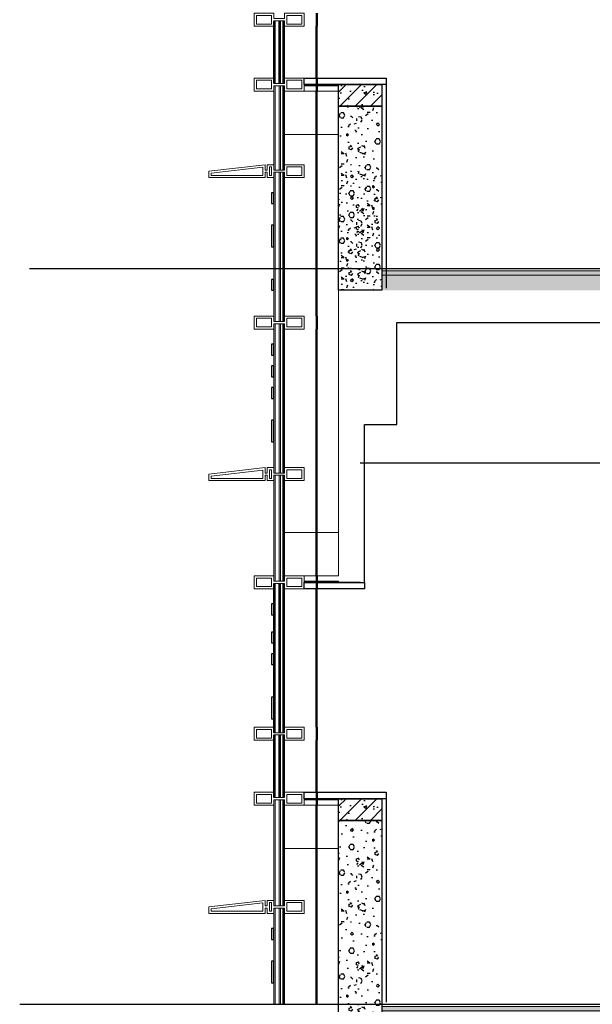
# Model space of a CAD drawing. Extents: x 1147314 to 1218578, y -272074 to -241968.
# Tile 19 of 47: x 1166628 to 1169277, y -252716 to -248166. Entities that reach past the tile are written whole.
import ezdxf

# ---------------------------------------------------------------- set-up
doc = ezdxf.new("R2010")
doc.units = 0
doc.header["$LTSCALE"] = 1000
doc.header["$MEASUREMENT"] = 0
doc.linetypes.add('230303生产综合楼-平面图_t8$0$DOTE', pattern=[2.42, 2, -0.2, 0.02, -0.2])
for name, color, linetype in [('A-DOOR-FIRE', 4, 'Continuous'), ('A-SECT-SURF', 6, 'Continuous'), ('A-看线', 115, 'Continuous'), ('DIM_SYMB', 3, 'Continuous'), ('DOTE', 1, 'Continuous'), ('LY_MC_section A', 140, 'Continuous'), ('PUB_HATCH', 8, 'Continuous'), ('SURFACE', 6, 'Continuous'), ('WALL', 255, 'Continuous'), ('墙身抹灰', 6, 'Continuous')]:
    doc.layers.add(name, color=color, linetype=linetype)
for name, color, linetype, lineweight in [('A-WALL-INSL', 241, 'Continuous', 0), ('WALL-CURT-GLAZ', 120, 'Continuous', 0), ('WALL-CURT-METL', 211, 'Continuous', 0), ('墙身分层线', 253, 'Continuous', 18)]:
    doc.layers.add(name, color=color, linetype=linetype, lineweight=lineweight)

# ---------------------------------------------------------------- blocks, each defined once
blk = doc.blocks.new('A$C37e4a2ef')
at = {"layer": 'A-看线'}
for points in [[(196, -60), (196, 0)], [(200, -60), (200, 0)]]:
    blk.add_lwpolyline(points, dxfattribs=at)
at = {"layer": 'WALL-CURT-METL'}
for points in [[(140, -60), (50, -60), (50, -35), (0, -35), (0, -60), (-30, -60), (-30, -35), (-40, -35), (-40, -60), (-300, -60), (-300, -30), (-40, 0), (-40, -25), (-30, -25), (-30, 0), (0, 0), (0, -25), (50, -25), (50, 0), (140, 0)], [(-50, -50), (-50, -11.2), (-290, -38.9), (-290, -50)], [(-20, -10), (-10, -10), (-10, -50), (-20, -50)], [(130, -25), (130, -10), (60, -10), (60, -50), (130, -50)]]:
    blk.add_lwpolyline(points, close=True, dxfattribs=at)
blk = doc.blocks.new('A$C42b86bd6')
at = {"layer": 'A-看线'}
for points in [[(286, 0), (286, -60)], [(290, 0), (290, -60)]]:
    blk.add_lwpolyline(points, dxfattribs=at)
at = {"layer": 'WALL-CURT-METL'}
for points in [[(230, -60), (230, 0), (140, 0), (140, -25), (90, -25), (90, 0), (0, 0), (0, -60), (90, -60), (90, -35), (140, -35), (140, -60)], [(80, -25), (80, -10), (10, -10), (10, -50), (80, -50)], [(220, -50), (220, -10), (150, -10), (150, -35), (150, -50)]]:
    blk.add_lwpolyline(points, close=True, dxfattribs=at)
blk = doc.blocks.new('A$C827e71c0')
at = {"layer": 'A-DOOR-FIRE'}
blk.add_blockref('A$C42b86bd6', (-90, 0), dxfattribs=at)
blk = doc.blocks.new('A$C38d1714a')
at = {"layer": 'A-WALL-INSL'}
blk.add_lwpolyline([(0, 0), (250, 0), (250, -200), (0, -200)], close=True, dxfattribs=at)
blk = doc.blocks.new('A$Cb5ae1680')
at = {"layer": 'A-看线'}
for points in [[(44, 0), (44, 690)], [(50, 0), (50, 690)], [(196, 25), (196, 665)], [(200, 25), (200, 665)]]:
    blk.add_lwpolyline(points, dxfattribs=at)
at = {"layer": 'LY_MC_section A'}
for points in [[(0, 0), (0, 690)], [(6, 0), (6, 690)], [(25, 0), (25, 690)], [(31, 0), (31, 690)]]:
    blk.add_lwpolyline(points, dxfattribs=at)
blk = doc.blocks.new('A$C071d96ed')
at = {"layer": 'A-看线'}
for points in [[(44, -690), (44, 0)], [(50, -690), (50, 0)], [(196, -665), (196, -25)], [(200, -665), (200, -25)]]:
    blk.add_lwpolyline(points, dxfattribs=at)
at = {"layer": 'WALL-CURT-GLAZ'}
for p, q in [((0, -690), (0, 0)), ((6, -690), (6, 0)), ((25, -690), (25, 0)), ((31, -690), (31, 0))]:
    blk.add_line(p, q, dxfattribs=at)
blk = doc.blocks.new('A$Ced730f99')
at = {"layer": 'PUB_HATCH'}
h = blk.add_hatch(dxfattribs=at)
h.set_pattern_fill('加气混凝土', color=256, scale=10, style=0)
h.set_pattern_definition([(0, (-1155155.12, 220605.91), (60, 120), [0, -120]), (0, (-1155225.32, 220589.71), (60, 120), [0, -120]), (0, (-1155186.32, 220588.51), (60, 120), [0, -120]), (0, (-1155143.72, 220623.91), (60, 120), [0, -120]), (0, (-1155193.52, 220582.51), (60, 120), [0, -120]), (0, (-1155131.72, 220699.51), (60, 120), [0, -120]), (0, (-1155168.32, 220689.91), (60, 120), [0, -120]), (0, (-1155149.12, 220674.91), (60, 120), [0, -120]), (0, (-1155246.92, 220672.51), (60, 120), [0, -120]), (0, (-1155188.12, 220667.11), (60, 120), [0, -120]), (0, (-1155210.92, 220636.51), (60, 120), [0, -120]), (0, (-1155209.72, 220591.51), (60, 120), [0, -120]), (0, (-1155164.72, 220586.71), (60, 120), [0, -120]), (0, (-1155131.72, 220639.51), (60, 120), [0, -120]), (0, (-1155243.92, 220620.91), (60, 120), [0, -120]), (0, (-1155233.72, 220641.31), (60, 120), [0, -120]), (0, (-1155186.92, 220632.91), (60, 120), [0, -120]), (0, (-1155203.72, 220615.51), (60, 120), [0, -120]), (0, (-1155213.32, 220655.11), (60, 120), [0, -120]), (0, (-1155198.32, 220700.11), (60, 120), [0, -120]), (0, (-1155239.12, 220595.71), (60, 120), [0, -120]), (0, (-1155173.12, 220675.51), (60, 120), [0, -120]), (0, (-1155228.92, 220677.31), (60, 120), [0, -120]), (0, (-1155238.52, 220692.91), (60, 120), [0, -120]), (130.601294, (-1155139.0886, 220661.9406), (-299.999996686, 360.000001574), [5.268311, -2207.4222]), (18.4349488, (-1155147.66, 220664.226), (299.9999989, 119.9999991), [5.421048, -753.52558]), (90, (-1155147.66, 220659.083), (60, 120), [5.142857, -234.85713]), (161.565051, (-1155142.517, 220657.37), (-300.0000015, 119.99999105), [5.421048, -753.52558]), (53.1301023, (-1155142.517, 220657.37), (60.0000001, 119.99999994), [5.714286, -594.2857]), (135, (-1155137.946, 220596.226), (-60.0000073, 119.9999919), [4.848732, -334.56252]), (45, (-1155144.803, 220596.226), (59.9999996, 119.9999995), [4.848732, -334.56252]), (135, (-1155141.374, 220592.798), (-60.0000073, 119.9999919), [4.848732, -334.56252]), (45, (-1155141.374, 220592.798), (59.9999996, 119.9999995), [4.848732, -334.56252]), (116.565051, (-1155195.66, 220676.8), (-1e-05, 239.999993), [6.388765, -127.7753]), (180, (-1155198.52, 220682.51), (-60, 120), [6.857143, -113.14285]), (63.434949, (-1155208.23, 220676.8), (5e-07, 239.999999), [6.388765, -127.7753]), (116.565051, (-1155205.37, 220671.08), (-1e-05, 239.999993), [6.388765, -127.7753]), (0, (-1155205.37, 220671.08), (60, 120), [6.857143, -113.14285]), (63.434949, (-1155198.52, 220671.08), (5e-07, 239.999999), [6.388765, -127.7753]), (107.102728, (-1155150.517, 220636.2263), (-179.999993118, 600.000000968), [7.772269, -3256.5805]), (143.972626, (-1155152.803, 220643.655), (-1139.99998555, 839.99999905), [7.772269, -1624.404]), (180, (-1155159.09, 220648.23), (-60, 120), [7.428571, -112.57142]), (36.0273733, (-1155172.803, 220643.655), (1139.999991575, 839.999990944), [7.772269, -1624.404]), (71.5650511, (-1155175.089, 220636.798), (180.00000092, 599.99999897), [7.228063, -751.71856]), (107.102728, (-1155172.803, 220629.369), (-179.999993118, 600.000000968), [7.772269, -3256.5805]), (143.972626, (-1155166.517, 220624.798), (-1139.99998555, 839.99999905), [7.772269, -1624.404]), (0, (-1155166.52, 220624.8), (60, 120), [7.428571, -112.57142]), (36.0273733, (-1155159.089, 220624.798), (1139.999991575, 839.999990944), [7.772269, -1624.404]), (71.5650511, (-1155152.803, 220629.37), (180.00000092, 599.99999897), [7.228063, -751.71856]), (150.255118, (-1155149.374, 220692.226), (-180.00000043, 119.99999851), [4.607004, -962.86392]), (90, (-1155153.374, 220689.94), (60, 120), [4.571429, -235.42855]), (29.7448813, (-1155153.374, 220689.94), (180.0000001, 119.99999944), [4.607004, -962.86392]), (116.565051, (-1155177.37, 220607.08), (-1e-05, 239.999993), [6.388765, -127.7753]), (168.690067, (-1155180.231, 220612.798), (-540.0000004, 119.99999699), [5.827451, -1217.9371]), (41.1859251, (-1155190.517, 220609.9406), (1499.999990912, 1319.999988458), [6.074369, -2545.1604]), (90, (-1155190.52, 220604.226), (60, 120), [5.714286, -234.2857]), (138.814074, (-1155185.9457, 220600.2263), (-1499.999973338, 1320.000008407), [6.074369, -2545.1604]), (16.6992442, (-1155185.946, 220600.2263), (1979.999985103, 599.999993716), [5.96589, -2499.7075]), (60.9453959, (-1155180.2314, 220601.9406), (59.99999984, 119.999998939), [5.883217, -2465.0679]), (109.983106, (-1155227.66, 220657.369), (-300.00000113, 839.999997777), [6.6884, -2802.4395]), (155.556045, (-1155229.9457, 220663.655), (-780.000002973, 359.99999252), [6.904597, -2893.0263]), (24.4439547, (-1155242.517, 220663.655), (780.00000039, 359.999998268), [6.904597, -2893.0263]), (70.0168934, (-1155244.803, 220657.369), (300.000000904, 839.999997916), [6.6884, -2802.4395]), (109.983106, (-1155242.517, 220651.0835), (-300.00000113, 839.999997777), [6.6884, -2802.4395]), (160.016893, (-1155236.231, 220648.798), (-300.00000018, 119.99999453), [6.6884, -1397.8755]), (19.9831065, (-1155236.231, 220648.798), (299.99999835, 119.99999981), [6.6884, -1397.8755]), (70.0168934, (-1155229.9457, 220651.0835), (300.000000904, 839.999997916), [6.6884, -2802.4395]), (122.005383, (-1155183.089, 220646.512), (-60.00000805, 119.99999387), [5.390846, -1126.6868]), (18.4349488, (-1155191.089, 220649.37), (299.9999989, 119.9999991), [5.421048, -753.52558]), (90, (-1155191.09, 220644.226), (60, 120), [5.142857, -234.85713]), (161.565051, (-1155185.946, 220642.512), (-300.0000015, 119.99999105), [5.421048, -753.52558]), (54.4623222, (-1155185.946, 220642.512), (419.99999939, 599.9999991), [4.915614, -2059.6423]), (116.565051, (-1155217.95, 220617.37), (-1e-05, 239.999993), [6.388765, -127.7753]), (180, (-1155220.8, 220623.08), (-60, 120), [6.285714, -113.71428]), (59.0362434, (-1155230.517, 220617.369), (60.000000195, 119.99999942), [6.663946, -1392.7644]), (120.963756, (-1155227.089, 220611.655), (-60.0000082, 119.99999449), [6.663946, -1392.7644]), (0, (-1155227.09, 220611.65), (60, 120), [6.285714, -113.71428]), (63.434949, (-1155220.8, 220611.65), (5e-07, 239.999999), [6.388765, -127.7753])])
h.paths.add_polyline_path([(-3622.7, 70), (-3622.7, 0), (-1172.7, 0), (-1172.7, 70)])
at = {"layer": '墙身分层线'}
h = blk.add_hatch(dxfattribs=at)
h.set_pattern_fill('混凝土', color=256, scale=10)
h.set_pattern_definition([(50, (-1155190.52, 220642.51), (71.7260183, -6.2752135), [7.5, -82.5]), (355, (-1155190.52, 220642.51), (-13.8751334, 75.2192134), [6, -66]), (100.4514, (-1155184.54, 220641.99), (57.850938, 68.9439542), [6.374019, -70.114211]), (46.1842, (-1155190.52, 220662.51), (106.724105, -16.5519014), [11.25, -123.75]), (96.6356, (-1155181.62, 220661.13), (93.466271, 97.411787), [9.561029, -105.1713]), (351.1842, (-1155190.52, 220662.51), (93.466195, 97.41186), [9, -99]), (21, (-1155180.52, 220657.51), (59.6907052, -40.261889), [7.5, -82.5]), (326, (-1155180.52, 220657.51), (24.331533, 72.5150045), [6, -66]), (71.4514, (-1155175.54, 220654.16), (84.022263, 32.2530497), [6.374019, -70.114211]), (37.5, (-1155190.517, 220642.512), (1.21598553, 33.2893854), [0, -65.2, 0, -67, 0, -66.25]), (7.5, (-1155190.517, 220642.512), (26.3069537, 39.4411712), [0, -38.2, 0, -63.7, 0, -25.25]), (327.5, (-1155212.817, 220642.512), (53.3822436, -2.2554872), [0, -25, 0, -78, 0, -103.5]), (317.5, (-1155222.817, 220642.51), (58.318617, 10.0104982), [0, -32.5, 0, -51.8, 0, -73.5])])
h.paths.add_polyline_path([(-3622.7, 90), (-3622.7, 70), (-1172.7, 70), (-1172.7, 90)])
at = {"layer": 'A-SECT-SURF'}
blk.add_line((-3622.7, 100), (-1172.7, 100), dxfattribs=at)
at = {"layer": '墙身分层线'}
for p, q in [((-1172.7, 90), (-3622.7, 90)), ((-1172.7, 70), (-3622.7, 70))]:
    blk.add_line(p, q, dxfattribs=at)

msp = doc.modelspace()

# ---------------------------------------------------------------- hatches: boundary and pattern name
at = {"layer": 'PUB_HATCH'}
h = msp.add_hatch(dxfattribs=at)
h.set_pattern_fill('钢筋混凝土', color=256, scale=20, style=0)
h.set_pattern_definition([(45, (-1037293.66, 121102.186), (-35.3553391, 35.3553391), []), (50, (-1037293.66, 121102.19), (143.4520365, -12.550427), [15, -165]), (355, (-1037293.66, 121102.19), (-27.750267, 150.438427), [12, -132]), (100.4514, (-1037281.7, 121101.14), (115.701876, 137.887908), [12.748038, -140.228422]), (46.1842, (-1037293.66, 121142.19), (213.44821, -33.103803), [22.5, -247.5]), (96.6356, (-1037275.87, 121139.43), (186.932541, 194.823574), [19.122058, -210.3426]), (351.1842, (-1037293.66, 121142.19), (186.93239, 194.82372), [18, -198]), (21, (-1037273.66, 121132.19), (119.3814104, -80.523778), [15, -165]), (326, (-1037273.66, 121132.19), (48.663066, 145.030009), [12, -132]), (71.4514, (-1037263.71, 121125.48), (168.044526, 64.506099), [12.748038, -140.228422]), (37.5, (-1037293.66, 121102.186), (2.4319711, 66.5787708), [0, -130.4, 0, -134, 0, -132.5]), (7.5, (-1037293.66, 121102.186), (52.6139075, 78.8823424), [0, -76.4, 0, -127.4, 0, -50.5]), (327.5, (-1037338.26, 121102.186), (106.7644872, -4.5109743), [0, -50, 0, -156, 0, -207]), (317.5, (-1037358.26, 121102.19), (116.637234, 20.0209965), [0, -65, 0, -103.6, 0, -147])])
h.paths.add_polyline_path([(1168103.2, -248466), (1168303.2, -248466), (1168303.2, -248566), (1168103.2, -248566)])
h = msp.add_hatch(dxfattribs=at)
h.set_pattern_fill('加气混凝土', color=256, scale=20, style=0)
h.set_pattern_definition([(0, (-1037222.86, 120728.98), (120, 240), [0, -240]), (0, (-1037363.26, 120696.58), (120, 240), [0, -240]), (0, (-1037285.26, 120694.18), (120, 240), [0, -240]), (0, (-1037200.06, 120764.98), (120, 240), [0, -240]), (0, (-1037299.66, 120682.18), (120, 240), [0, -240]), (0, (-1037176.06, 120916.18), (120, 240), [0, -240]), (0, (-1037249.26, 120896.98), (120, 240), [0, -240]), (0, (-1037210.86, 120866.98), (120, 240), [0, -240]), (0, (-1037406.46, 120862.18), (120, 240), [0, -240]), (0, (-1037288.86, 120851.38), (120, 240), [0, -240]), (0, (-1037334.46, 120790.18), (120, 240), [0, -240]), (0, (-1037332.06, 120700.18), (120, 240), [0, -240]), (0, (-1037242.06, 120690.58), (120, 240), [0, -240]), (0, (-1037176.06, 120796.18), (120, 240), [0, -240]), (0, (-1037400.46, 120758.98), (120, 240), [0, -240]), (0, (-1037380.06, 120799.78), (120, 240), [0, -240]), (0, (-1037286.46, 120782.98), (120, 240), [0, -240]), (0, (-1037320.06, 120748.18), (120, 240), [0, -240]), (0, (-1037339.26, 120827.38), (120, 240), [0, -240]), (0, (-1037309.26, 120917.38), (120, 240), [0, -240]), (0, (-1037390.86, 120708.58), (120, 240), [0, -240]), (0, (-1037258.86, 120868.18), (120, 240), [0, -240]), (0, (-1037370.46, 120871.78), (120, 240), [0, -240]), (0, (-1037389.66, 120902.98), (120, 240), [0, -240]), (130.601294, (-1037190.799, 120841.04), (-599.99999337, 720.00000315), [10.536622, -4414.8444]), (18.4349488, (-1037207.942, 120845.61), (599.9999978, 239.9999982), [10.842096, -1507.05116]), (90, (-1037207.94, 120835.33), (120, 240), [10.285714, -469.71426]), (161.565051, (-1037197.656, 120831.897), (-600.000003, 239.9999821), [10.842096, -1507.05116]), (53.1301023, (-1037197.656, 120831.897), (120.0000002, 239.9999999), [11.428572, -1188.5714]), (135, (-1037188.51, 120709.61), (-120.0000145, 239.9999838), [9.697464, -669.12504]), (45, (-1037202.23, 120709.61), (119.9999992, 239.999999), [9.697464, -669.12504]), (135, (-1037195.37, 120702.754), (-120.0000145, 239.9999838), [9.697464, -669.12504]), (45, (-1037195.37, 120702.754), (119.9999992, 239.999999), [9.697464, -669.12504]), (116.565051, (-1037303.94, 120870.75), (-2e-05, 479.999987), [12.77753, -255.5506]), (180, (-1037309.66, 120882.18), (-120, 240), [13.714286, -226.2857]), (63.434949, (-1037329.09, 120870.75), (1e-06, 479.999998), [12.77753, -255.5506]), (116.565051, (-1037323.37, 120859.33), (-2e-05, 479.999987), [12.77753, -255.5506]), (0, (-1037323.37, 120859.33), (120, 240), [13.714286, -226.2857]), (63.434949, (-1037309.66, 120859.33), (1e-06, 479.999998), [12.77753, -255.5506]), (107.102728, (-1037213.6564, 120789.6115), (-359.999986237, 1200.000001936), [15.544538, -6513.161]), (143.972626, (-1037218.228, 120804.469), (-2279.9999711, 1679.9999981), [15.544538, -3248.808]), (180, (-1037230.8, 120813.6), (-120, 240), [14.857142, -225.14284]), (36.0273733, (-1037258.228, 120804.469), (2279.99998315, 1679.99998189), [15.544538, -3248.808]), (71.5650511, (-1037262.8, 120790.754), (360.00000185, 1199.99999793), [14.456126, -1503.43712]), (107.102728, (-1037258.228, 120775.897), (-359.999986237, 1200.000001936), [15.544538, -6513.161]), (143.972626, (-1037245.656, 120766.754), (-2279.9999711, 1679.9999981), [15.544538, -3248.808]), (0, (-1037245.66, 120766.75), (120, 240), [14.857142, -225.14284]), (36.0273733, (-1037230.8, 120766.754), (2279.99998315, 1679.99998189), [15.544538, -3248.808]), (71.5650511, (-1037218.228, 120775.897), (360.00000185, 1199.99999793), [14.456126, -1503.43712]), (150.255118, (-1037211.37, 120901.612), (-360.00000085, 239.99999703), [9.214008, -1925.72784]), (90, (-1037219.37, 120897.04), (120, 240), [9.142858, -470.8571]), (29.7448813, (-1037219.37, 120897.04), (360.0000002, 239.99999888), [9.214008, -1925.72784]), (116.565051, (-1037267.37, 120731.33), (-2e-05, 479.999987), [12.77753, -255.5506]), (168.690067, (-1037273.085, 120742.754), (-1080.0000008, 239.99999398), [11.654902, -2435.8742]), (41.1859251, (-1037293.656, 120737.04), (2999.999981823, 2639.999976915), [12.148738, -5090.3208]), (90, (-1037293.66, 120725.61), (120, 240), [11.428572, -468.5714]), (138.814074, (-1037284.514, 120717.612), (-2999.999946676, 2640.000016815), [12.148738, -5090.3208]), (16.6992442, (-1037284.514, 120717.612), (3959.999970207, 1199.99998743), [11.93178, -4999.415]), (60.9453959, (-1037273.085, 120721.04), (119.99999968, 239.99999788), [11.766434, -4930.1358]), (109.983106, (-1037367.942, 120831.897), (-600.00000226, 1679.999995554), [13.3768, -5604.879]), (155.556045, (-1037372.514, 120844.469), (-1560.000005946, 719.99998504), [13.809194, -5786.0526]), (24.4439547, (-1037397.656, 120844.469), (1560.00000078, 719.999996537), [13.809194, -5786.0526]), (70.0168934, (-1037402.228, 120831.897), (600.00000181, 1679.99999583), [13.3768, -5604.879]), (109.983106, (-1037397.656, 120819.326), (-600.00000226, 1679.999995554), [13.3768, -5604.879]), (160.016893, (-1037385.085, 120814.754), (-600.00000035, 239.99998907), [13.3768, -2795.751]), (19.9831065, (-1037385.085, 120814.754), (599.9999967, 239.99999962), [13.3768, -2795.751]), (70.0168934, (-1037372.514, 120819.326), (600.00000181, 1679.99999583), [13.3768, -5604.879]), (122.005383, (-1037278.8, 120810.183), (-120.0000161, 239.99998775), [10.781693, -2253.3736]), (18.4349488, (-1037294.8, 120815.897), (599.9999978, 239.9999982), [10.842096, -1507.05116]), (90, (-1037294.8, 120805.61), (120, 240), [10.285714, -469.71426]), (161.565051, (-1037284.514, 120802.183), (-600.000003, 239.9999821), [10.842096, -1507.05116]), (54.4623222, (-1037284.514, 120802.183), (839.99999878, 1199.9999982), [9.831228, -4119.2846]), (116.565051, (-1037348.51, 120751.9), (-2e-05, 479.999987), [12.77753, -255.5506]), (180, (-1037354.23, 120763.33), (-120, 240), [12.571428, -227.42856]), (59.0362434, (-1037373.656, 120751.897), (120.0000004, 239.99999884), [13.32789, -2785.5288]), (120.963756, (-1037366.8, 120740.469), (-120.0000164, 239.99998898), [13.32789, -2785.5288]), (0, (-1037366.8, 120740.47), (120, 240), [12.571428, -227.42856]), (63.434949, (-1037354.23, 120740.47), (1e-06, 479.999998), [12.77753, -255.5506])])
h.paths.add_polyline_path([(1168103.2, -248566), (1168303.2, -248566), (1168303.2, -249416), (1168103.2, -249416)])
h = msp.add_hatch(dxfattribs=at)
h.set_pattern_fill('加气混凝土', color=256, scale=20, style=0)
h.set_pattern_definition([(0, (-1037222.86, 120628.98), (120, 240), [0, -240]), (0, (-1037363.26, 120596.58), (120, 240), [0, -240]), (0, (-1037285.26, 120594.18), (120, 240), [0, -240]), (0, (-1037200.06, 120664.98), (120, 240), [0, -240]), (0, (-1037299.66, 120582.18), (120, 240), [0, -240]), (0, (-1037176.06, 120816.18), (120, 240), [0, -240]), (0, (-1037249.26, 120796.98), (120, 240), [0, -240]), (0, (-1037210.86, 120766.98), (120, 240), [0, -240]), (0, (-1037406.46, 120762.18), (120, 240), [0, -240]), (0, (-1037288.86, 120751.38), (120, 240), [0, -240]), (0, (-1037334.46, 120690.18), (120, 240), [0, -240]), (0, (-1037332.06, 120600.18), (120, 240), [0, -240]), (0, (-1037242.06, 120590.58), (120, 240), [0, -240]), (0, (-1037176.06, 120696.18), (120, 240), [0, -240]), (0, (-1037400.46, 120658.98), (120, 240), [0, -240]), (0, (-1037380.06, 120699.78), (120, 240), [0, -240]), (0, (-1037286.46, 120682.98), (120, 240), [0, -240]), (0, (-1037320.06, 120648.18), (120, 240), [0, -240]), (0, (-1037339.26, 120727.38), (120, 240), [0, -240]), (0, (-1037309.26, 120817.38), (120, 240), [0, -240]), (0, (-1037390.86, 120608.58), (120, 240), [0, -240]), (0, (-1037258.86, 120768.18), (120, 240), [0, -240]), (0, (-1037370.46, 120771.78), (120, 240), [0, -240]), (0, (-1037389.66, 120802.98), (120, 240), [0, -240]), (130.601294, (-1037190.799, 120741.042), (-599.99999337, 720.00000315), [10.536622, -4414.8444]), (18.4349488, (-1037207.942, 120745.613), (599.9999978, 239.9999982), [10.842096, -1507.05116]), (90, (-1037207.94, 120735.33), (120, 240), [10.285714, -469.71426]), (161.565051, (-1037197.656, 120731.9), (-600.000003, 239.9999821), [10.842096, -1507.05116]), (53.1301023, (-1037197.656, 120731.9), (120.0000002, 239.9999999), [11.428572, -1188.5714]), (135, (-1037188.51, 120609.61), (-120.0000145, 239.9999838), [9.697464, -669.12504]), (45, (-1037202.23, 120609.61), (119.9999992, 239.999999), [9.697464, -669.12504]), (135, (-1037195.37, 120602.76), (-120.0000145, 239.9999838), [9.697464, -669.12504]), (45, (-1037195.37, 120602.76), (119.9999992, 239.999999), [9.697464, -669.12504]), (116.565051, (-1037303.94, 120770.76), (-2e-05, 479.999987), [12.77753, -255.5506]), (180, (-1037309.66, 120782.18), (-120, 240), [13.714286, -226.2857]), (63.434949, (-1037329.09, 120770.76), (1e-06, 479.999998), [12.77753, -255.5506]), (116.565051, (-1037323.37, 120759.33), (-2e-05, 479.999987), [12.77753, -255.5506]), (0, (-1037323.37, 120759.33), (120, 240), [13.714286, -226.2857]), (63.434949, (-1037309.66, 120759.33), (1e-06, 479.999998), [12.77753, -255.5506]), (107.102728, (-1037213.6564, 120689.613), (-359.999986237, 1200.000001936), [15.544538, -6513.161]), (143.972626, (-1037218.228, 120704.47), (-2279.9999711, 1679.9999981), [15.544538, -3248.808]), (180, (-1037230.8, 120713.61), (-120, 240), [14.857142, -225.14284]), (36.0273733, (-1037258.228, 120704.47), (2279.99998315, 1679.99998189), [15.544538, -3248.808]), (71.5650511, (-1037262.8, 120690.756), (360.00000185, 1199.99999793), [14.456126, -1503.43712]), (107.102728, (-1037258.228, 120675.899), (-359.999986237, 1200.000001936), [15.544538, -6513.161]), (143.972626, (-1037245.656, 120666.756), (-2279.9999711, 1679.9999981), [15.544538, -3248.808]), (0, (-1037245.66, 120666.76), (120, 240), [14.857142, -225.14284]), (36.0273733, (-1037230.8, 120666.756), (2279.99998315, 1679.99998189), [15.544538, -3248.808]), (71.5650511, (-1037218.228, 120675.9), (360.00000185, 1199.99999793), [14.456126, -1503.43712]), (150.255118, (-1037211.37, 120801.613), (-360.00000085, 239.99999703), [9.214008, -1925.72784]), (90, (-1037219.37, 120797.04), (120, 240), [9.142858, -470.8571]), (29.7448813, (-1037219.37, 120797.042), (360.0000002, 239.99999888), [9.214008, -1925.72784]), (116.565051, (-1037267.37, 120631.33), (-2e-05, 479.999987), [12.77753, -255.5506]), (168.690067, (-1037273.085, 120642.756), (-1080.0000008, 239.99999398), [11.654902, -2435.8742]), (41.1859251, (-1037293.656, 120637.042), (2999.999981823, 2639.999976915), [12.148738, -5090.3208]), (90, (-1037293.66, 120625.61), (120, 240), [11.428572, -468.5714]), (138.814074, (-1037284.514, 120617.613), (-2999.999946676, 2640.000016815), [12.148738, -5090.3208]), (16.6992442, (-1037284.514, 120617.613), (3959.999970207, 1199.99998743), [11.93178, -4999.415]), (60.9453959, (-1037273.085, 120621.042), (119.99999968, 239.99999788), [11.766434, -4930.1358]), (109.983106, (-1037367.942, 120731.899), (-600.00000226, 1679.999995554), [13.3768, -5604.879]), (155.556045, (-1037372.514, 120744.47), (-1560.000005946, 719.99998504), [13.809194, -5786.0526]), (24.4439547, (-1037397.656, 120744.47), (1560.00000078, 719.999996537), [13.809194, -5786.0526]), (70.0168934, (-1037402.228, 120731.899), (600.00000181, 1679.99999583), [13.3768, -5604.879]), (109.983106, (-1037397.656, 120719.327), (-600.00000226, 1679.999995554), [13.3768, -5604.879]), (160.016893, (-1037385.085, 120714.756), (-600.00000035, 239.99998907), [13.3768, -2795.751]), (19.9831065, (-1037385.085, 120714.756), (599.9999967, 239.99999962), [13.3768, -2795.751]), (70.0168934, (-1037372.514, 120719.327), (600.00000181, 1679.99999583), [13.3768, -5604.879]), (122.005383, (-1037278.8, 120710.184), (-120.0000161, 239.99998775), [10.781693, -2253.3736]), (18.4349488, (-1037294.8, 120715.9), (599.9999978, 239.9999982), [10.842096, -1507.05116]), (90, (-1037294.8, 120705.61), (120, 240), [10.285714, -469.71426]), (161.565051, (-1037284.514, 120702.184), (-600.000003, 239.9999821), [10.842096, -1507.05116]), (54.4623222, (-1037284.514, 120702.184), (839.99999878, 1199.9999982), [9.831228, -4119.2846]), (116.565051, (-1037348.51, 120651.9), (-2e-05, 479.999987), [12.77753, -255.5506]), (180, (-1037354.23, 120663.33), (-120, 240), [12.571428, -227.42856]), (59.0362434, (-1037373.656, 120651.899), (120.0000004, 239.99999884), [13.32789, -2785.5288]), (120.963756, (-1037366.8, 120640.47), (-120.0000164, 239.99998898), [13.32789, -2785.5288]), (0, (-1037366.8, 120640.47), (120, 240), [12.571428, -227.42856]), (63.434949, (-1037354.23, 120640.47), (1e-06, 479.999998), [12.77753, -255.5506])])
h.paths.add_polyline_path([(1168303.2, -248866), (1168103.2, -248866), (1168103.2, -249416), (1168303.2, -249416)])
h = msp.add_hatch(dxfattribs=at)
h.set_pattern_fill('钢筋混凝土', color=256, scale=20, style=0)
h.set_pattern_definition([(45, (-1037293.66, 117802.185), (-35.3553391, 35.3553391), []), (50, (-1037293.66, 117802.19), (143.4520365, -12.550427), [15, -165]), (355, (-1037293.66, 117802.19), (-27.750267, 150.438427), [12, -132]), (100.4514, (-1037281.7, 117801.14), (115.701876, 137.887908), [12.748038, -140.228422]), (46.1842, (-1037293.66, 117842.19), (213.44821, -33.103803), [22.5, -247.5]), (96.6356, (-1037275.87, 117839.43), (186.932541, 194.823574), [19.122058, -210.3426]), (351.1842, (-1037293.66, 117842.19), (186.93239, 194.82372), [18, -198]), (21, (-1037273.66, 117832.19), (119.3814104, -80.523778), [15, -165]), (326, (-1037273.66, 117832.19), (48.663066, 145.030009), [12, -132]), (71.4514, (-1037263.71, 117825.47), (168.044526, 64.506099), [12.748038, -140.228422]), (37.5, (-1037293.66, 117802.185), (2.4319711, 66.5787708), [0, -130.4, 0, -134, 0, -132.5]), (7.5, (-1037293.66, 117802.185), (52.6139075, 78.8823424), [0, -76.4, 0, -127.4, 0, -50.5]), (327.5, (-1037338.26, 117802.185), (106.7644872, -4.5109743), [0, -50, 0, -156, 0, -207]), (317.5, (-1037358.26, 117802.185), (116.637234, 20.0209965), [0, -65, 0, -103.6, 0, -147])])
h.paths.add_polyline_path([(1168103.2, -251766), (1168303.2, -251766), (1168303.2, -251866), (1168103.2, -251866)])
h = msp.add_hatch(dxfattribs=at)
h.set_pattern_fill('加气混凝土', color=256, scale=20, style=0)
h.set_pattern_definition([(0, (-1037222.86, 117228.98), (120, 240), [0, -240]), (0, (-1037363.26, 117196.58), (120, 240), [0, -240]), (0, (-1037285.26, 117194.18), (120, 240), [0, -240]), (0, (-1037200.06, 117264.98), (120, 240), [0, -240]), (0, (-1037299.66, 117182.18), (120, 240), [0, -240]), (0, (-1037176.06, 117416.18), (120, 240), [0, -240]), (0, (-1037249.26, 117396.98), (120, 240), [0, -240]), (0, (-1037210.86, 117366.98), (120, 240), [0, -240]), (0, (-1037406.46, 117362.18), (120, 240), [0, -240]), (0, (-1037288.86, 117351.38), (120, 240), [0, -240]), (0, (-1037334.46, 117290.18), (120, 240), [0, -240]), (0, (-1037332.06, 117200.18), (120, 240), [0, -240]), (0, (-1037242.06, 117190.58), (120, 240), [0, -240]), (0, (-1037176.06, 117296.18), (120, 240), [0, -240]), (0, (-1037400.46, 117258.98), (120, 240), [0, -240]), (0, (-1037380.06, 117299.78), (120, 240), [0, -240]), (0, (-1037286.46, 117282.98), (120, 240), [0, -240]), (0, (-1037320.06, 117248.18), (120, 240), [0, -240]), (0, (-1037339.26, 117327.38), (120, 240), [0, -240]), (0, (-1037309.26, 117417.38), (120, 240), [0, -240]), (0, (-1037390.86, 117208.58), (120, 240), [0, -240]), (0, (-1037258.86, 117368.18), (120, 240), [0, -240]), (0, (-1037370.46, 117371.78), (120, 240), [0, -240]), (0, (-1037389.66, 117402.98), (120, 240), [0, -240]), (130.601294, (-1037190.799, 117341.04), (-599.99999337, 720.00000315), [10.536622, -4414.8444]), (18.4349488, (-1037207.942, 117345.61), (599.9999978, 239.9999982), [10.842096, -1507.05116]), (90, (-1037207.94, 117335.33), (120, 240), [10.285714, -469.71426]), (161.565051, (-1037197.656, 117331.897), (-600.000003, 239.9999821), [10.842096, -1507.05116]), (53.1301023, (-1037197.656, 117331.897), (120.0000002, 239.9999999), [11.428572, -1188.5714]), (135, (-1037188.51, 117209.61), (-120.0000145, 239.9999838), [9.697464, -669.12504]), (45, (-1037202.23, 117209.61), (119.9999992, 239.999999), [9.697464, -669.12504]), (135, (-1037195.37, 117202.754), (-120.0000145, 239.9999838), [9.697464, -669.12504]), (45, (-1037195.37, 117202.754), (119.9999992, 239.999999), [9.697464, -669.12504]), (116.565051, (-1037303.94, 117370.75), (-2e-05, 479.999987), [12.77753, -255.5506]), (180, (-1037309.66, 117382.18), (-120, 240), [13.714286, -226.2857]), (63.434949, (-1037329.09, 117370.75), (1e-06, 479.999998), [12.77753, -255.5506]), (116.565051, (-1037323.37, 117359.33), (-2e-05, 479.999987), [12.77753, -255.5506]), (0, (-1037323.37, 117359.33), (120, 240), [13.714286, -226.2857]), (63.434949, (-1037309.66, 117359.33), (1e-06, 479.999998), [12.77753, -255.5506]), (107.102728, (-1037213.6564, 117289.6115), (-359.999986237, 1200.000001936), [15.544538, -6513.161]), (143.972626, (-1037218.228, 117304.469), (-2279.9999711, 1679.9999981), [15.544538, -3248.808]), (180, (-1037230.8, 117313.6), (-120, 240), [14.857142, -225.14284]), (36.0273733, (-1037258.228, 117304.469), (2279.99998315, 1679.99998189), [15.544538, -3248.808]), (71.5650511, (-1037262.8, 117290.754), (360.00000185, 1199.99999793), [14.456126, -1503.43712]), (107.102728, (-1037258.228, 117275.897), (-359.999986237, 1200.000001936), [15.544538, -6513.161]), (143.972626, (-1037245.656, 117266.754), (-2279.9999711, 1679.9999981), [15.544538, -3248.808]), (0, (-1037245.66, 117266.75), (120, 240), [14.857142, -225.14284]), (36.0273733, (-1037230.8, 117266.754), (2279.99998315, 1679.99998189), [15.544538, -3248.808]), (71.5650511, (-1037218.228, 117275.897), (360.00000185, 1199.99999793), [14.456126, -1503.43712]), (150.255118, (-1037211.37, 117401.612), (-360.00000085, 239.99999703), [9.214008, -1925.72784]), (90, (-1037219.37, 117397.04), (120, 240), [9.142858, -470.8571]), (29.7448813, (-1037219.37, 117397.04), (360.0000002, 239.99999888), [9.214008, -1925.72784]), (116.565051, (-1037267.37, 117231.33), (-2e-05, 479.999987), [12.77753, -255.5506]), (168.690067, (-1037273.085, 117242.754), (-1080.0000008, 239.99999398), [11.654902, -2435.8742]), (41.1859251, (-1037293.656, 117237.04), (2999.999981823, 2639.999976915), [12.148738, -5090.3208]), (90, (-1037293.66, 117225.61), (120, 240), [11.428572, -468.5714]), (138.814074, (-1037284.514, 117217.612), (-2999.999946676, 2640.000016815), [12.148738, -5090.3208]), (16.6992442, (-1037284.514, 117217.612), (3959.999970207, 1199.99998743), [11.93178, -4999.415]), (60.9453959, (-1037273.085, 117221.04), (119.99999968, 239.99999788), [11.766434, -4930.1358]), (109.983106, (-1037367.942, 117331.897), (-600.00000226, 1679.999995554), [13.3768, -5604.879]), (155.556045, (-1037372.514, 117344.469), (-1560.000005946, 719.99998504), [13.809194, -5786.0526]), (24.4439547, (-1037397.656, 117344.469), (1560.00000078, 719.999996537), [13.809194, -5786.0526]), (70.0168934, (-1037402.228, 117331.897), (600.00000181, 1679.99999583), [13.3768, -5604.879]), (109.983106, (-1037397.656, 117319.326), (-600.00000226, 1679.999995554), [13.3768, -5604.879]), (160.016893, (-1037385.085, 117314.754), (-600.00000035, 239.99998907), [13.3768, -2795.751]), (19.9831065, (-1037385.085, 117314.754), (599.9999967, 239.99999962), [13.3768, -2795.751]), (70.0168934, (-1037372.514, 117319.326), (600.00000181, 1679.99999583), [13.3768, -5604.879]), (122.005383, (-1037278.8, 117310.183), (-120.0000161, 239.99998775), [10.781693, -2253.3736]), (18.4349488, (-1037294.8, 117315.897), (599.9999978, 239.9999982), [10.842096, -1507.05116]), (90, (-1037294.8, 117305.61), (120, 240), [10.285714, -469.71426]), (161.565051, (-1037284.514, 117302.183), (-600.000003, 239.9999821), [10.842096, -1507.05116]), (54.4623222, (-1037284.514, 117302.183), (839.99999878, 1199.9999982), [9.831228, -4119.2846]), (116.565051, (-1037348.51, 117251.9), (-2e-05, 479.999987), [12.77753, -255.5506]), (180, (-1037354.23, 117263.33), (-120, 240), [12.571428, -227.42856]), (59.0362434, (-1037373.656, 117251.897), (120.0000004, 239.99999884), [13.32789, -2785.5288]), (120.963756, (-1037366.8, 117240.469), (-120.0000164, 239.99998898), [13.32789, -2785.5288]), (0, (-1037366.8, 117240.47), (120, 240), [12.571428, -227.42856]), (63.434949, (-1037354.23, 117240.47), (1e-06, 479.999998), [12.77753, -255.5506])])
h.paths.add_polyline_path([(1168103.2, -251866), (1168303.2, -251866), (1168303.2, -252816), (1168103.2, -252816)])

# ---------------------------------------------------------------- linework, layer by layer
at = {"layer": 'A-SECT-SURF'}
msp.add_line((1168303.2, -249316), (1171925.9, -249316), dxfattribs=at)
at = {"layer": 'A-WALL-INSL'}
for points in [[(1168103.2, -249316), (1168103.2, -248696), (1168003.2, -248696), (1168003.2, -249316)], [(1168003.2, -248826), (1168003.2, -249316)], [(1168103.2, -249316), (1168103.2, -248826)], [(1168003.2, -249316), (1168003.2, -249666)], [(1168003.2, -249316.1), (1168003.2, -250536.1), (1168103.2, -250536.1), (1168103.2, -249316.1)], [(1168103.2, -249666), (1168103.2, -249316)], [(1168103.2, -252716.1), (1168103.2, -251996.1), (1168003.2, -251996.1), (1168003.2, -252716.1)]]:
    msp.add_lwpolyline(points, dxfattribs=at)
at = {"layer": 'A-看线'}
for points in [[(1167847.2, -248461), (1167847.2, -248171)], [(1167853.2, -248461), (1167853.2, -248171)], [(1167999.2, -248436), (1167999.2, -248196)], [(1168003.2, -248436), (1168003.2, -248196)], [(1167847.2, -248861), (1167847.2, -248471)], [(1167853.2, -248861), (1167853.2, -248471)], [(1167999.2, -248836), (1167999.2, -248496)], [(1168003.2, -248836), (1168003.2, -248496)], [(1167847.2, -249316), (1167847.2, -248871)], [(1167847.2, -249316), (1167847.2, -248871)], [(1167853.2, -249316), (1167853.2, -248871)], [(1167853.2, -249316), (1167853.2, -248871)], [(1167999.2, -249316), (1167999.2, -248896)], [(1167999.2, -249316), (1167999.2, -248896)], [(1168003.2, -249316), (1168003.2, -248896)], [(1168003.2, -249316), (1168003.2, -248896)], [(1167847.2, -249561), (1167847.2, -249316)], [(1167847.2, -249561.1), (1167847.2, -249316.1)], [(1167853.2, -249561), (1167853.2, -249316)], [(1167853.2, -249561.1), (1167853.2, -249316.1)], [(1167999.2, -249536), (1167999.2, -249316)], [(1167999.2, -249536.1), (1167999.2, -249316.1)], [(1168003.2, -249536), (1168003.2, -249316)], [(1168003.2, -249536.1), (1168003.2, -249316.1)], [(1167847.2, -249706), (1167847.2, -249571)], [(1167853.2, -249706), (1167853.2, -249571)], [(1167999.2, -249666), (1167999.2, -249596)], [(1168003.2, -249666), (1168003.2, -249596)], [(1170753.1, -250216), (1168203.2, -250216)], [(1167847.2, -250761.1), (1167847.2, -250271.1)], [(1167853.2, -250761.1), (1167853.2, -250271.1)], [(1167999.2, -250736.1), (1167999.2, -250296.1)], [(1168003.2, -250736.1), (1168003.2, -250296.1)], [(1167847.2, -251761.1), (1167847.2, -251471.1)], [(1167853.2, -251761.1), (1167853.2, -251471.1)], [(1167999.2, -251736.1), (1167999.2, -251496.1)], [(1168003.2, -251736.1), (1168003.2, -251496.1)], [(1167847.2, -252261.1), (1167847.2, -251771.1)], [(1167853.2, -252261.1), (1167853.2, -251771.1)], [(1167999.2, -252236.1), (1167999.2, -251796.1)], [(1168003.2, -252236.1), (1168003.2, -251796.1)], [(1167847.2, -252716.1), (1167847.2, -252271.1)], [(1167853.2, -252716.1), (1167853.2, -252271.1)], [(1167999.2, -252716.1), (1167999.2, -252296.1)], [(1168003.2, -252716.1), (1168003.2, -252296.1)]]:
    msp.add_lwpolyline(points, dxfattribs=at)
at = {"layer": 'DOTE', "linetype": '230303生产综合楼-平面图_t8$0$DOTE'}
msp.add_line((1166627.8, -252716), (1171925.9, -252716), dxfattribs=at)
for points in [[(1166673.6, -249316), (1171925.9, -249316)], [(1166673.6, -249316), (1171334.8, -249316)]]:
    msp.add_lwpolyline(points, dxfattribs=at)
at = {"layer": 'LY_MC_section A'}
for points in [[(1167803.2, -248461), (1167803.2, -248171)], [(1167809.2, -248461), (1167809.2, -248171)], [(1167828.2, -248461), (1167828.2, -248171)], [(1167834.2, -248461), (1167834.2, -248171)], [(1167803.2, -251761.1), (1167803.2, -251471.1)], [(1167809.2, -251761.1), (1167809.2, -251471.1)], [(1167828.2, -251761.1), (1167828.2, -251471.1)], [(1167834.2, -251761.1), (1167834.2, -251471.1)]]:
    msp.add_lwpolyline(points, dxfattribs=at)
at = {"layer": 'LY_MC_section A', "color": 41}
for points in [[(1167803.2, -248966), (1167793.2, -248966), (1167793.2, -249016), (1167803.2, -249016)], [(1167803.2, -248966), (1167793.2, -248966), (1167793.2, -249016), (1167803.2, -249016)], [(1167803.2, -249116), (1167793.2, -249116), (1167793.2, -249216), (1167803.2, -249216)], [(1167803.2, -249116), (1167793.2, -249116), (1167793.2, -249216), (1167803.2, -249216)], [(1167803.2, -249366), (1167793.2, -249366), (1167793.2, -249416), (1167803.2, -249416)], [(1167803.2, -249366.1), (1167793.2, -249366.1), (1167793.2, -249416.1), (1167803.2, -249416.1)], [(1167803.2, -249666.1), (1167793.2, -249666.1), (1167793.2, -249716.1), (1167803.2, -249716.1)], [(1167803.2, -249766.1), (1167793.2, -249766.1), (1167793.2, -249816.1), (1167803.2, -249816.1)], [(1167803.2, -249866.1), (1167793.2, -249866.1), (1167793.2, -249916.1), (1167803.2, -249916.1)], [(1167803.2, -250016.1), (1167793.2, -250016.1), (1167793.2, -250116.1), (1167803.2, -250116.1)], [(1167803.2, -250866.1), (1167793.2, -250866.1), (1167793.2, -250916.1), (1167803.2, -250916.1)], [(1167803.2, -250996.1), (1167793.2, -250996.1), (1167793.2, -251046.1), (1167803.2, -251046.1)], [(1167803.2, -251096.1), (1167793.2, -251096.1), (1167793.2, -251146.1), (1167803.2, -251146.1)], [(1167803.2, -251296.1), (1167793.2, -251296.1), (1167793.2, -251396.1), (1167803.2, -251396.1)], [(1167803.2, -252366.1), (1167793.2, -252366.1), (1167793.2, -252416.1), (1167803.2, -252416.1)], [(1167803.2, -252516.1), (1167793.2, -252516.1), (1167793.2, -252616.1), (1167803.2, -252616.1)]]:
    msp.add_lwpolyline(points, close=True, dxfattribs=at)
msp.add_lwpolyline([(1167803.2, -249706), (1167803.2, -249666), (1167793.2, -249666), (1167793.2, -249706)], dxfattribs=at)
at = {"layer": 'WALL'}
for points in [[(1168103.2, -248466), (1168303.2, -248466), (1168303.2, -248566), (1168103.2, -248566)], [(1168103.2, -248566), (1168303.2, -248566), (1168303.2, -249416), (1168103.2, -249416)], [(1168103.2, -251766), (1168303.2, -251766), (1168303.2, -251866), (1168103.2, -251866)], [(1168103.2, -251866), (1168303.2, -251866), (1168303.2, -252816), (1168103.2, -252816)]]:
    msp.add_lwpolyline(points, close=True, dxfattribs=at)
msp.add_lwpolyline([(1168303.2, -248826), (1168303.2, -249416), (1168103.2, -249416), (1168103.2, -248826)], dxfattribs=at)
at = {"layer": 'WALL-CURT-GLAZ'}
for p, q in [((1167803.2, -248861), (1167803.2, -248471)), ((1167809.2, -248861), (1167809.2, -248471)), ((1167828.2, -248861), (1167828.2, -248471)), ((1167834.2, -248861), (1167834.2, -248471)), ((1167803.2, -249316), (1167803.2, -248871)), ((1167803.2, -249316), (1167803.2, -248871)), ((1167809.2, -249316), (1167809.2, -248871)), ((1167809.2, -249316), (1167809.2, -248871)), ((1167828.2, -249316), (1167828.2, -248871)), ((1167828.2, -249316), (1167828.2, -248871)), ((1167834.2, -249316), (1167834.2, -248871)), ((1167834.2, -249316), (1167834.2, -248871)), ((1167803.2, -249561), (1167803.2, -249316)), ((1167803.2, -249561.1), (1167803.2, -249316.1)), ((1167809.2, -249561), (1167809.2, -249316)), ((1167809.2, -249561.1), (1167809.2, -249316.1)), ((1167828.2, -249561), (1167828.2, -249316)), ((1167828.2, -249561.1), (1167828.2, -249316.1)), ((1167834.2, -249561), (1167834.2, -249316)), ((1167834.2, -249561.1), (1167834.2, -249316.1)), ((1167803.2, -249706), (1167803.2, -249571)), ((1167809.2, -249706), (1167809.2, -249571)), ((1167828.2, -249706), (1167828.2, -249571)), ((1167834.2, -249706), (1167834.2, -249571)), ((1167803.2, -250761.1), (1167803.2, -250271.1)), ((1167809.2, -250761.1), (1167809.2, -250271.1)), ((1167828.2, -250761.1), (1167828.2, -250271.1)), ((1167834.2, -250761.1), (1167834.2, -250271.1)), ((1167803.2, -252261.1), (1167803.2, -251771.1)), ((1167809.2, -252261.1), (1167809.2, -251771.1)), ((1167828.2, -252261.1), (1167828.2, -251771.1)), ((1167834.2, -252261.1), (1167834.2, -251771.1)), ((1167803.2, -252716.1), (1167803.2, -252271.1)), ((1167809.2, -252716.1), (1167809.2, -252271.1)), ((1167828.2, -252716.1), (1167828.2, -252271.1)), ((1167834.2, -252716.1), (1167834.2, -252271.1))]:
    msp.add_line(p, q, dxfattribs=at)
for points in [[(1167943.2, -248466), (1168103.2, -248466), (1168103.2, -248471), (1167943.2, -248471)], [(1167943.2, -250761), (1168103.2, -250761), (1168103.2, -250766), (1167943.2, -250766)], [(1167943.2, -251766), (1168103.4, -251766), (1168103.4, -251771), (1167943.2, -251771)]]:
    msp.add_lwpolyline(points, close=True, dxfattribs=at)
at = {"layer": '墙身抹灰'}
for points in [[(1167943.2, -248436), (1168323.2, -248436), (1168323.2, -248466), (1167943.2, -248466)], [(1167943.2, -250766.1), (1168223.2, -250766.1), (1168223.2, -250796.1), (1167943.2, -250796.1)], [(1167943.2, -251736.1), (1168323.2, -251736.1), (1168323.2, -251766), (1167943.2, -251766)]]:
    msp.add_lwpolyline(points, close=True, dxfattribs=at)
for points in [[(1167943.2, -248466.1), (1168303.2, -248466), (1168303.2, -249406)], [(1168323.2, -248446), (1168323.2, -249406)], [(1168323.2, -248466), (1168323.2, -248466), (1168323.2, -248916)], [(1168223.2, -250766.1), (1168223.2, -250036), (1168373.2, -250036), (1168373.2, -249566), (1170733.1, -249566), (1170733.2, -252706)], [(1168203.2, -250766), (1167943.2, -250766.1)], [(1168323.2, -251766), (1168323.2, -252706)]]:
    msp.add_lwpolyline(points, dxfattribs=at)

# ---------------------------------------------------------------- block references
at = {"layer": 'A-DOOR-FIRE'}
for name, p in [('A$C37e4a2ef', (1167803.2, -248836)), ('A$C37e4a2ef', (1167803.2, -248836)), ('A$C37e4a2ef', (1167803.2, -248836)), ('A$C37e4a2ef', (1167803.2, -248836)), ('A$C827e71c0', (1167803.2, -249536)), ('A$C827e71c0', (1167803.2, -249536.1)), ('A$C37e4a2ef', (1167803.2, -250236.1)), ('A$C42b86bd6', (1167713.2, -250736.1)), ('A$C37e4a2ef', (1167803.2, -252236.1)), ('A$C37e4a2ef', (1167803.2, -252236.1))]:
    msp.add_blockref(name, p, dxfattribs=at)
at = {"layer": 'DIM_SYMB'}
for p in [(1171925.9, -249416.1), (1171925.9, -252816)]:
    msp.add_blockref('A$Ced730f99', p, dxfattribs=at)
at = {"layer": 'LY_MC_section A'}
for p in [(1167713.2, -248136), (1167713.2, -248436), (1167713.2, -251436.1), (1167713.2, -251736.1)]:
    msp.add_blockref('A$C42b86bd6', p, dxfattribs=at)
at = {"layer": 'SURFACE'}
for name, p in [('A$C38d1714a', (1167853.2, -248496)), ('A$C071d96ed', (1167803.2, -249571.1)), ('A$C38d1714a', (1167853.2, -250536.1)), ('A$Cb5ae1680', (1167803.2, -251461.1)), ('A$C38d1714a', (1167853.2, -251796.1))]:
    msp.add_blockref(name, p, dxfattribs=at)

doc.saveas('drawing.dxf')
